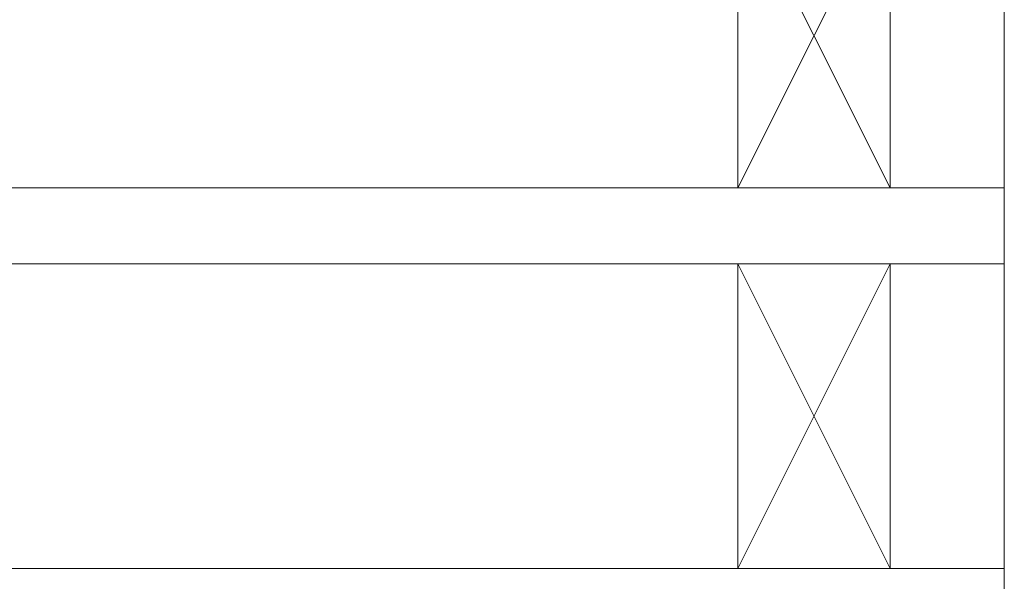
# Model space of a CAD drawing. Header units: inches. Extents: x 34737 to 291769, y 4926 to 74566.
# Tile 29 of 256: x 250101 to 250139, y 31099 to 31121. Entities that reach past the tile are written whole.
import ezdxf

# ---------------------------------------------------------------- set-up
doc = ezdxf.new("R2010")
doc.units = ezdxf.units.IN
doc.header["$LTSCALE"] = 300
doc.layers.add('_MB_inne_0.15', color=251, linetype='Continuous', lineweight=15)
doc.layers.add('_MB_szklo_0.15', color=142, linetype='Continuous', lineweight=15)

msp = doc.modelspace()

# ---------------------------------------------------------------- linework, layer by layer
at = {"layer": '_MB_inne_0.15'}
for points in [[(250128.879, 31114.305), (250128.879, 31126.305), (250134.879, 31126.305), (250134.879, 31114.305), (250128.879, 31114.305), (250134.879, 31126.305), (250134.879, 31114.305), (250128.879, 31126.305)], [(250128.879, 31099.305), (250128.879, 31111.305), (250134.879, 31111.305), (250134.879, 31099.305), (250128.879, 31099.305), (250134.879, 31111.305), (250134.879, 31099.305), (250128.879, 31111.305)]]:
    msp.add_lwpolyline(points, dxfattribs=at)
for points in [[(250134.879, 31126.305), (250134.879, 31114.305), (250139.379, 31114.305), (250139.379, 31126.305)], [(250134.879, 31111.305), (250134.879, 31099.305), (250139.379, 31099.305), (250139.379, 31111.305)]]:
    msp.add_lwpolyline(points, close=True, dxfattribs=at)
at = {"layer": '_MB_szklo_0.15'}
for points in [[(250094.379, 31111.305), (250139.379, 31111.305), (250139.379, 31114.305), (250094.379, 31114.305)], [(250094.379, 31094.805), (250139.379, 31094.805), (250139.379, 31099.305), (250094.379, 31099.305)]]:
    msp.add_lwpolyline(points, dxfattribs=at)

doc.saveas('drawing.dxf')
